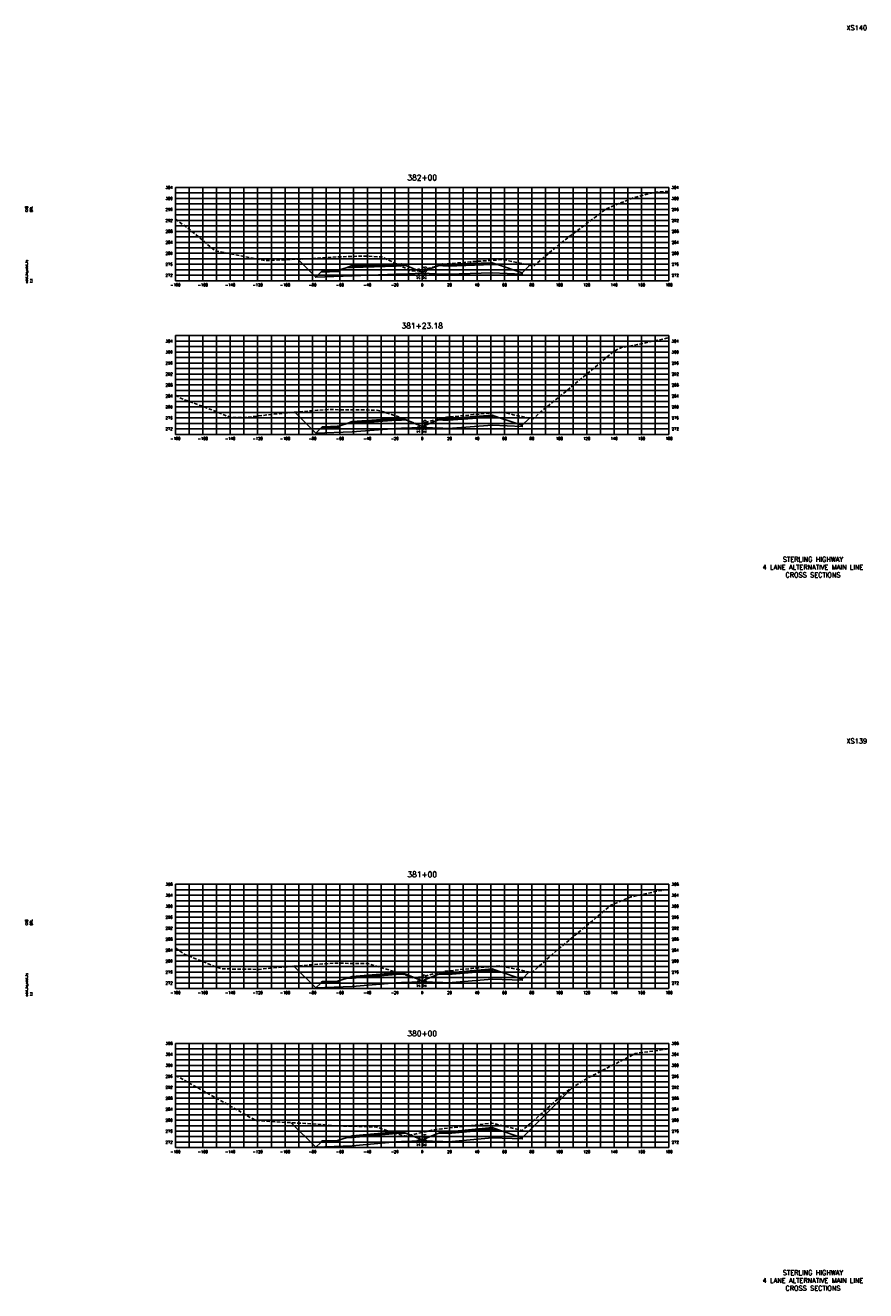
# Model space of a CAD drawing. Extents: x 37 to 9410, y 16 to 8218.
# Tile 88 of 110: x 5877 to 6490, y 5216 to 6138. Entities that reach past the tile are written whole.
import ezdxf
from ezdxf.enums import TextEntityAlignment as Align

# ---------------------------------------------------------------- set-up
doc = ezdxf.new("R2010")
doc.units = 0
doc.header["$LTSCALE"] = 20
doc.header["$MEASUREMENT"] = 0
doc.linetypes.add('HIDDEN_050%', pattern=[0.1875, 0.125, -0.0625])
for name, color, linetype in [('S-AT-TXT175', 6, 'Continuous'), ('S-AT-TXT80', 1, 'Continuous'), ('XDATUM', 3, 'Continuous'), ('XEG', 1, 'HIDDEN_050%'), ('XFG', 2, 'Continuous'), ('XGRID', 251, 'Continuous'), ('XGRIDT', 2, 'Continuous'), ('XREF-BORDER', 7, 'Continuous')]:
    doc.layers.add(name, color=color, linetype=linetype)
doc.styles.add('L100', font='simplex.shx', dxfattribs={"height": 2})
doc.styles.add('L175', font='ROMANSM.shx', dxfattribs={"height": 3.5})
doc.styles.add('L80', font='ROMANSM.shx', dxfattribs={"height": 1.6})

# ---------------------------------------------------------------- blocks, each defined once
blk = doc.blocks.new('03025_00_att1')
at = {"layer": 'S-AT-TXT175', "style": 'L175'}
for tag, p in [('NUM', (32.402, 20.822)), ('LINE1', (30.64, 1.444)), ('LINE2', (30.64, 1.161)), ('LINE3', (30.64, 0.877))]:
    blk.add_attdef(tag, text='', height=0.175, dxfattribs=at).set_placement(p, align=Align.CENTER)
at = {"layer": 'S-AT-TXT80', "style": 'L80'}
for tag, p in [('DESIGNED', (2.094, 14.201)), ('CHECKED', (2.265, 14.201)), ('DRAFTED', (2.436, 14.201)), ('PCTB', (2.094, 11.605)), ('PSCALE', (2.265, 11.605)), ('PVIEW', (2.436, 11.605))]:
    blk.add_attdef(tag, p, '', height=0.08, rotation=90, dxfattribs=at)

msp = doc.modelspace()

# ---------------------------------------------------------------- linework, layer by layer
at = {"layer": 'XDATUM', "flags": 128}
for points in [[(6075.37, 5967.69), (6088.46, 5954.6), (6115.05, 5955.67), (6147.05, 5956.72), (6151.05, 5956.88), (6166.05, 5957.48), (6181.05, 5956.88), (6185.05, 5956.72), (6217.05, 5957.77), (6239.05, 5956.89), (6239.05, 5957.77), (6244.6, 5963.32)], [(6073.22, 5856.12), (6088.46, 5840.88), (6115.05, 5841.94), (6147.05, 5844.27), (6151.05, 5844.43), (6166.05, 5845.03), (6181.05, 5844.43), (6185.05, 5844.27), (6217.05, 5846.6), (6239.05, 5845.72), (6239.05, 5846.6), (6244.3, 5851.86)], [(6072.55, 5452.33), (6088.46, 5436.42), (6115.05, 5437.49), (6147.05, 5440.2), (6151.05, 5440.36), (6166.05, 5440.96), (6181.05, 5440.36), (6185.05, 5440.2), (6217.05, 5442.92), (6239.05, 5442.04), (6239.05, 5442.92), (6244.19, 5448.07)], [(6070.55, 5338.19), (6088.46, 5320.28), (6115.05, 5321.34), (6147.05, 5324.29), (6151.05, 5324.45), (6166.05, 5325.05), (6181.05, 5324.45), (6185.05, 5324.29), (6217.05, 5327.23), (6239.05, 5326.35), (6239.05, 5327.24), (6275.67, 5363.86)]]:
    msp.add_lwpolyline(points, dxfattribs=at)
at = {"layer": 'XEG', "flags": 128}
for points in [[(5986.05, 5997.02), (5996.14, 5989.58), (6015.28, 5973.7), (6050.12, 5966.95), (6050.93, 5966.72), (6052.5, 5966.75), (6086.58, 5968.15), (6104.09, 5969.36), (6122.23, 5970.03), (6136.48, 5969.41), (6157.88, 5959.3), (6157.98, 5959.26), (6158.06, 5959.26), (6163.13, 5959.21), (6166.05, 5959.93), (6173.62, 5961.78), (6177.79, 5962.8), (6180.01, 5963.36), (6184.03, 5964.21), (6184.56, 5964.31), (6201.32, 5965.79), (6203.92, 5966.04), (6221.36, 5967.18), (6223.89, 5967.42), (6226.53, 5967.21), (6226.9, 5967.14), (6229.29, 5966.62), (6235.81, 5965.21), (6247.51, 5962.69), (6262.52, 5975.61), (6264.73, 5977.51), (6266.01, 5978.64), (6300.47, 6004.45), (6319.99, 6012.49), (6336.12, 6016.56), (6346.05, 6017.12)], [(5986.05, 5868.48), (5990.62, 5866.06), (6008.05, 5859.61), (6026.27, 5852.38), (6035.63, 5852.24), (6061.92, 5855.13), (6089.6, 5857.56), (6097.57, 5858.15), (6113.06, 5857.82), (6133.22, 5857.74), (6143.58, 5854.59), (6148.79, 5852.8), (6162.66, 5847.4), (6166.05, 5848.25), (6167.35, 5848.57), (6179.44, 5851.57), (6180.58, 5851.8), (6183.67, 5852.46), (6189.68, 5853.04), (6203.11, 5854.41), (6216.96, 5855.68), (6222.91, 5856.26), (6223.87, 5856.1), (6225.74, 5855.82), (6232.47, 5854.34), (6236.36, 5853.53), (6237.17, 5853.36), (6239.09, 5852.95), (6246.92, 5851.31), (6251.52, 5855.64), (6281.34, 5879.92), (6286.9, 5884.55), (6305.5, 5900.36), (6311.46, 5903.31), (6323.08, 5905.5), (6346.05, 5910.45)], [(5986.05, 5465.59), (5992.9, 5460.85), (6019.32, 5450.34), (6047.12, 5449.95), (6054.88, 5450.8), (6069.66, 5452.1), (6090.43, 5453.72), (6101.33, 5454.4), (6125.98, 5454.31), (6155.54, 5445.29), (6160.6, 5443.55), (6161.79, 5443.55), (6166.05, 5444.61), (6168.84, 5445.3), (6171.35, 5445.92), (6175.85, 5447.04), (6178.64, 5447.72), (6179.36, 5447.84), (6183.02, 5448.63), (6186.11, 5448.96), (6202.42, 5450.63), (6205.47, 5450.93), (6222.26, 5452.47), (6224.56, 5452.13), (6225.03, 5452.08), (6243.47, 5448.21), (6246.18, 5447.66), (6258.75, 5458.8), (6263.97, 5463.7), (6276.25, 5473.71), (6303.75, 5496.76), (6318.18, 5502.79), (6339.3, 5507.36), (6346.05, 5508.09)], [(5986.05, 5372.42), (5989.47, 5371.01), (5991.9, 5369.64), (5996.14, 5367.07), (6027.07, 5349.84), (6044.79, 5339.68), (6092.71, 5336.91), (6100.11, 5336.01), (6132.59, 5335.09), (6148.58, 5329.68), (6154.64, 5328.38), (6158.13, 5329.23), (6166.05, 5331.03), (6172.42, 5332.49), (6173.13, 5332.64), (6177.14, 5333.38), (6180.49, 5333.78), (6196.64, 5335.56), (6199.42, 5335.87), (6216.73, 5337.8), (6219.86, 5337.12), (6220.19, 5337.08), (6237.81, 5332.73), (6238.92, 5332.39), (6247.04, 5339.42), (6266.08, 5356.53), (6273.28, 5362.36), (6285.85, 5370.23), (6321.4, 5388.6), (6346.05, 5392.04)]]:
    msp.add_lwpolyline(points, dxfattribs=at)
at = {"layer": 'XFG', "flags": 128}
for points in [[(6088.46, 5954.6), (6088.46, 5954.6), (6075.37, 5967.69)], [(6166.05, 5958.22), (6154.1, 5963), (6151.05, 5962.88), (6147.05, 5962.72), (6115.05, 5961.67), (6110.48, 5961.48), (6105.05, 5959.67), (6105.05, 5958.67), (6092.01, 5958.15), (6088.46, 5954.6), (6115.05, 5955.67), (6147.05, 5956.72), (6151.05, 5956.88), (6166.05, 5957.48), (6166.05, 5958.22)], [(6105.05, 5959.67), (6104.05, 5959.63), (6104.05, 5959.29), (6094.05, 5958.89), (6094.05, 5959.23), (6093.05, 5959.19), (6092.01, 5958.15), (6105.05, 5958.67), (6105.05, 5959.67)], [(6104.05, 5959.63), (6094.05, 5959.23), (6094.05, 5958.89), (6104.05, 5959.29), (6104.05, 5959.63)], [(6151.05, 5963.22), (6147.05, 5963.06), (6115.05, 5962.01), (6115.05, 5963.01), (6110.48, 5961.48), (6115.05, 5961.67), (6147.05, 5962.72), (6151.05, 5962.88), (6154.1, 5963), (6151.05, 5964.22), (6151.05, 5963.22)], [(6151.05, 5964.22), (6147.05, 5964.06), (6115.05, 5963.01), (6115.05, 5962.67), (6147.05, 5963.72), (6151.05, 5963.88), (6151.05, 5964.22)], [(6151.05, 5963.88), (6147.05, 5963.72), (6115.05, 5962.67), (6115.05, 5962.01), (6147.05, 5963.06), (6151.05, 5963.22), (6151.05, 5963.88)], [(6166.05, 5958.22), (6178, 5963), (6181.05, 5962.88), (6185.05, 5962.72), (6217.05, 5963.77), (6221.62, 5963.58), (6239.05, 5957.77), (6239.05, 5956.89), (6217.05, 5957.77), (6185.05, 5956.72), (6181.05, 5956.88), (6166.05, 5957.48)], [(6181.05, 5964.22), (6178, 5963), (6181.05, 5962.88), (6185.05, 5962.72), (6217.05, 5963.77), (6221.62, 5963.58), (6217.05, 5965.11), (6217.05, 5964.11), (6185.05, 5963.06), (6181.05, 5963.22), (6181.05, 5964.22)], [(6181.05, 5964.22), (6181.05, 5963.88), (6185.05, 5963.72), (6217.05, 5964.77), (6217.05, 5965.11), (6185.05, 5964.06), (6181.05, 5964.22)], [(6181.05, 5963.88), (6181.05, 5963.22), (6185.05, 5963.06), (6217.05, 5964.11), (6217.05, 5964.77), (6185.05, 5963.72), (6181.05, 5963.88)], [(6239.05, 5957.77), (6239.05, 5957.77), (6244.6, 5963.32)], [(6088.46, 5840.88), (6088.46, 5840.88), (6073.22, 5856.12)], [(6166.05, 5845.77), (6154.1, 5850.55), (6151.05, 5850.43), (6147.05, 5850.27), (6115.05, 5847.94), (6110.48, 5847.76), (6105.05, 5845.95), (6105.05, 5844.95), (6092.01, 5844.42), (6088.46, 5840.88), (6115.05, 5841.94), (6147.05, 5844.27), (6151.05, 5844.43), (6166.05, 5845.03), (6166.05, 5845.77)], [(6151.05, 5850.77), (6147.05, 5850.61), (6115.05, 5848.28), (6115.05, 5849.28), (6110.48, 5847.76), (6115.05, 5847.94), (6147.05, 5850.27), (6151.05, 5850.43), (6154.1, 5850.55), (6151.05, 5851.77), (6151.05, 5850.77)], [(6151.05, 5851.77), (6147.05, 5851.61), (6115.05, 5849.28), (6115.05, 5848.94), (6147.05, 5851.27), (6151.05, 5851.43), (6151.05, 5851.77)], [(6151.05, 5851.43), (6147.05, 5851.27), (6115.05, 5848.94), (6115.05, 5848.28), (6147.05, 5850.61), (6151.05, 5850.77), (6151.05, 5851.43)], [(6166.05, 5845.77), (6178, 5850.55), (6181.05, 5850.43), (6185.05, 5850.27), (6217.05, 5852.6), (6221.62, 5852.41), (6239.05, 5846.6), (6239.05, 5845.72), (6217.05, 5846.6), (6185.05, 5844.27), (6181.05, 5844.43), (6166.05, 5845.03)], [(6181.05, 5851.77), (6178, 5850.55), (6181.05, 5850.43), (6185.05, 5850.27), (6217.05, 5852.6), (6221.62, 5852.41), (6217.05, 5853.94), (6217.05, 5852.94), (6185.05, 5850.61), (6181.05, 5850.77), (6181.05, 5851.77)], [(6181.05, 5851.77), (6181.05, 5851.43), (6185.05, 5851.27), (6217.05, 5853.6), (6217.05, 5853.94), (6185.05, 5851.61), (6181.05, 5851.77)], [(6181.05, 5851.43), (6181.05, 5850.77), (6185.05, 5850.61), (6217.05, 5852.94), (6217.05, 5853.6), (6185.05, 5851.27), (6181.05, 5851.43)], [(6239.05, 5846.6), (6239.05, 5846.6), (6244.3, 5851.86)], [(6105.05, 5845.95), (6104.05, 5845.91), (6104.05, 5845.57), (6094.05, 5845.17), (6094.05, 5845.51), (6093.05, 5845.47), (6092.01, 5844.42), (6105.05, 5844.95), (6105.05, 5845.95)], [(6104.05, 5845.91), (6094.05, 5845.51), (6094.05, 5845.17), (6104.05, 5845.57), (6104.05, 5845.91)], [(6088.46, 5436.42), (6088.46, 5436.42), (6072.55, 5452.33)], [(6166.05, 5441.7), (6154.1, 5446.48), (6151.05, 5446.36), (6147.05, 5446.2), (6115.05, 5443.49), (6110.48, 5443.31), (6105.05, 5441.49), (6105.05, 5440.49), (6092.01, 5439.97), (6088.46, 5436.42), (6115.05, 5437.49), (6147.05, 5440.2), (6151.05, 5440.36), (6166.05, 5440.96), (6166.05, 5441.7)], [(6151.05, 5446.7), (6147.05, 5446.54), (6115.05, 5443.83), (6115.05, 5444.83), (6110.48, 5443.31), (6115.05, 5443.49), (6147.05, 5446.2), (6151.05, 5446.36), (6154.1, 5446.48), (6151.05, 5447.7), (6151.05, 5446.7)], [(6151.05, 5447.7), (6147.05, 5447.54), (6115.05, 5444.83), (6115.05, 5444.49), (6147.05, 5447.2), (6151.05, 5447.36), (6151.05, 5447.7)], [(6151.05, 5447.36), (6147.05, 5447.2), (6115.05, 5444.49), (6115.05, 5443.83), (6147.05, 5446.54), (6151.05, 5446.7), (6151.05, 5447.36)], [(6166.05, 5441.7), (6178, 5446.48), (6181.05, 5446.36), (6185.05, 5446.2), (6217.05, 5448.92), (6221.62, 5448.73), (6239.05, 5442.92), (6239.05, 5442.04), (6217.05, 5442.92), (6185.05, 5440.2), (6181.05, 5440.36), (6166.05, 5440.96)], [(6181.05, 5447.7), (6178, 5446.48), (6181.05, 5446.36), (6185.05, 5446.2), (6217.05, 5448.92), (6221.62, 5448.73), (6217.05, 5450.26), (6217.05, 5449.26), (6185.05, 5446.54), (6181.05, 5446.7), (6181.05, 5447.7)], [(6181.05, 5447.7), (6181.05, 5447.36), (6185.05, 5447.2), (6217.05, 5449.92), (6217.05, 5450.26), (6185.05, 5447.54), (6181.05, 5447.7)], [(6181.05, 5447.36), (6181.05, 5446.7), (6185.05, 5446.54), (6217.05, 5449.26), (6217.05, 5449.92), (6185.05, 5447.2), (6181.05, 5447.36)], [(6239.05, 5442.92), (6239.05, 5442.92), (6244.19, 5448.07)], [(6105.05, 5441.49), (6104.05, 5441.45), (6104.05, 5441.11), (6094.05, 5440.71), (6094.05, 5441.05), (6093.05, 5441.01), (6092.01, 5439.97), (6105.05, 5440.49), (6105.05, 5441.49)], [(6104.05, 5441.45), (6094.05, 5441.05), (6094.05, 5440.71), (6104.05, 5441.11), (6104.05, 5441.45)], [(6239.05, 5327.24), (6239.05, 5327.24), (6275.67, 5363.86)], [(6088.46, 5320.28), (6088.46, 5320.28), (6070.55, 5338.19)], [(6166.05, 5325.79), (6178, 5330.57), (6181.05, 5330.45), (6185.05, 5330.29), (6217.05, 5333.23), (6221.62, 5333.05), (6239.05, 5327.24), (6239.05, 5326.35), (6217.05, 5327.23), (6185.05, 5324.29), (6181.05, 5324.45), (6166.05, 5325.05)], [(6181.05, 5331.79), (6178, 5330.57), (6181.05, 5330.45), (6185.05, 5330.29), (6217.05, 5333.23), (6221.62, 5333.05), (6217.05, 5334.57), (6217.05, 5333.57), (6185.05, 5330.63), (6181.05, 5330.79), (6181.05, 5331.79)], [(6181.05, 5331.79), (6181.05, 5331.45), (6185.05, 5331.29), (6217.05, 5334.23), (6217.05, 5334.57), (6185.05, 5331.63), (6181.05, 5331.79)], [(6181.05, 5331.45), (6181.05, 5330.79), (6185.05, 5330.63), (6217.05, 5333.57), (6217.05, 5334.23), (6185.05, 5331.29), (6181.05, 5331.45)], [(6166.05, 5325.79), (6154.1, 5330.57), (6151.05, 5330.45), (6147.05, 5330.29), (6115.05, 5327.34), (6110.48, 5327.16), (6105.05, 5325.35), (6105.05, 5324.35), (6092.01, 5323.83), (6088.46, 5320.28), (6115.05, 5321.34), (6147.05, 5324.29), (6151.05, 5324.45), (6166.05, 5325.05), (6166.05, 5325.79)], [(6105.05, 5325.35), (6104.05, 5325.31), (6104.05, 5324.97), (6094.05, 5324.57), (6094.05, 5324.91), (6093.05, 5324.87), (6092.01, 5323.83), (6105.05, 5324.35), (6105.05, 5325.35)], [(6104.05, 5325.31), (6094.05, 5324.91), (6094.05, 5324.57), (6104.05, 5324.97), (6104.05, 5325.31)], [(6151.05, 5330.79), (6147.05, 5330.63), (6115.05, 5327.68), (6115.05, 5328.68), (6110.48, 5327.16), (6115.05, 5327.34), (6147.05, 5330.29), (6151.05, 5330.45), (6154.1, 5330.57), (6151.05, 5331.79), (6151.05, 5330.79)], [(6151.05, 5331.79), (6147.05, 5331.63), (6115.05, 5328.68), (6115.05, 5328.34), (6147.05, 5331.29), (6151.05, 5331.45), (6151.05, 5331.79)], [(6151.05, 5331.45), (6147.05, 5331.29), (6115.05, 5328.34), (6115.05, 5327.68), (6147.05, 5330.63), (6151.05, 5330.79), (6151.05, 5331.45)]]:
    msp.add_lwpolyline(points, dxfattribs=at)
at = {"layer": 'XGRID'}
for p, q in [((5986.05, 5952), (5986.05, 6020)), ((5986.05, 6020), (6346.05, 6020)), ((5986.05, 6016), (6346.05, 6016)), ((5996.05, 5952), (5996.05, 6020)), ((6006.05, 5952), (6006.05, 6020)), ((6016.05, 5952), (6016.05, 6020)), ((6026.05, 5952), (6026.05, 6020)), ((6036.05, 5952), (6036.05, 6020)), ((6046.05, 5952), (6046.05, 6020)), ((6056.05, 5952), (6056.05, 6020)), ((6066.05, 5952), (6066.05, 6020)), ((6076.05, 5952), (6076.05, 6020)), ((6086.05, 5952), (6086.05, 6020)), ((6096.05, 5952), (6096.05, 6020)), ((6106.05, 5952), (6106.05, 6020)), ((6116.05, 5952), (6116.05, 6020)), ((6126.05, 5952), (6126.05, 6020)), ((6136.05, 5952), (6136.05, 6020)), ((6146.05, 5952), (6146.05, 6020)), ((6156.05, 5952), (6156.05, 6020)), ((6166.05, 5952), (6166.05, 6020)), ((6176.05, 5952), (6176.05, 6020)), ((6186.05, 5952), (6186.05, 6020)), ((6196.05, 5952), (6196.05, 6020)), ((6206.05, 5952), (6206.05, 6020)), ((6216.05, 5952), (6216.05, 6020)), ((6226.05, 5952), (6226.05, 6020)), ((6236.05, 5952), (6236.05, 6020)), ((6246.05, 5952), (6246.05, 6020)), ((6256.05, 5952), (6256.05, 6020)), ((6266.05, 5952), (6266.05, 6020)), ((6276.05, 5952), (6276.05, 6020)), ((6286.05, 5952), (6286.05, 6020)), ((6296.05, 5952), (6296.05, 6020)), ((6306.05, 5952), (6306.05, 6020)), ((6316.05, 5952), (6316.05, 6020)), ((6326.05, 5952), (6326.05, 6020)), ((6336.05, 5952), (6336.05, 6020)), ((6346.05, 5952), (6346.05, 6020)), ((5986.05, 6012), (6346.05, 6012)), ((5986.05, 6008), (6346.05, 6008)), ((5986.05, 6004), (6346.05, 6004)), ((5986.05, 6000), (6346.05, 6000)), ((5986.05, 5996), (6346.05, 5996)), ((5986.05, 5992), (6346.05, 5992)), ((5986.05, 5988), (6346.05, 5988)), ((5986.05, 5984), (6346.05, 5984)), ((5986.05, 5980), (6346.05, 5980)), ((5986.05, 5976), (6346.05, 5976)), ((5986.05, 5972), (6346.05, 5972)), ((5986.05, 5968), (6346.05, 5968)), ((5986.05, 5964), (6346.05, 5964)), ((5986.05, 5960), (6346.05, 5960)), ((5986.05, 5956), (6346.05, 5956)), ((5986.05, 5952), (6346.05, 5952)), ((5986.05, 5840), (5986.05, 5912)), ((5986.05, 5912), (6346.05, 5912)), ((5986.05, 5908), (6346.05, 5908)), ((5996.05, 5840), (5996.05, 5912)), ((6006.05, 5840), (6006.05, 5912)), ((6016.05, 5840), (6016.05, 5912)), ((6026.05, 5840), (6026.05, 5912)), ((6036.05, 5840), (6036.05, 5912)), ((6046.05, 5840), (6046.05, 5912)), ((6056.05, 5840), (6056.05, 5912)), ((6066.05, 5840), (6066.05, 5912)), ((6076.05, 5840), (6076.05, 5912)), ((6086.05, 5840), (6086.05, 5912)), ((6096.05, 5840), (6096.05, 5912)), ((6106.05, 5840), (6106.05, 5912)), ((6116.05, 5840), (6116.05, 5912)), ((6126.05, 5840), (6126.05, 5912)), ((6136.05, 5840), (6136.05, 5912)), ((6146.05, 5840), (6146.05, 5912)), ((6156.05, 5840), (6156.05, 5912)), ((6166.05, 5840), (6166.05, 5912)), ((6176.05, 5840), (6176.05, 5912)), ((6186.05, 5840), (6186.05, 5912)), ((6196.05, 5840), (6196.05, 5912)), ((6206.05, 5840), (6206.05, 5912)), ((6216.05, 5840), (6216.05, 5912)), ((6226.05, 5840), (6226.05, 5912)), ((6236.05, 5840), (6236.05, 5912)), ((6246.05, 5840), (6246.05, 5912)), ((6256.05, 5840), (6256.05, 5912)), ((6266.05, 5840), (6266.05, 5912)), ((6276.05, 5840), (6276.05, 5912)), ((6286.05, 5840), (6286.05, 5912)), ((6296.05, 5840), (6296.05, 5912)), ((6306.05, 5840), (6306.05, 5912)), ((6316.05, 5840), (6316.05, 5912)), ((6326.05, 5840), (6326.05, 5912)), ((6336.05, 5840), (6336.05, 5912)), ((6346.05, 5840), (6346.05, 5912)), ((5986.05, 5904), (6346.05, 5904)), ((5986.05, 5900), (6346.05, 5900)), ((5986.05, 5896), (6346.05, 5896)), ((5986.05, 5892), (6346.05, 5892)), ((5986.05, 5888), (6346.05, 5888)), ((5986.05, 5884), (6346.05, 5884)), ((5986.05, 5880), (6346.05, 5880)), ((5986.05, 5876), (6346.05, 5876)), ((5986.05, 5872), (6346.05, 5872)), ((5986.05, 5868), (6346.05, 5868)), ((5986.05, 5864), (6346.05, 5864)), ((5986.05, 5860), (6346.05, 5860)), ((5986.05, 5856), (6346.05, 5856)), ((5986.05, 5852), (6346.05, 5852)), ((5986.05, 5848), (6346.05, 5848)), ((5986.05, 5844), (6346.05, 5844)), ((5986.05, 5840), (6346.05, 5840)), ((5986.05, 5436), (5986.05, 5512)), ((5986.05, 5512), (6346.05, 5512)), ((5986.05, 5508), (6346.05, 5508)), ((5996.05, 5436), (5996.05, 5512)), ((6006.05, 5436), (6006.05, 5512)), ((6016.05, 5436), (6016.05, 5512)), ((6026.05, 5436), (6026.05, 5512)), ((6036.05, 5436), (6036.05, 5512)), ((6046.05, 5436), (6046.05, 5512)), ((6056.05, 5436), (6056.05, 5512)), ((6066.05, 5436), (6066.05, 5512)), ((6076.05, 5436), (6076.05, 5512)), ((6086.05, 5436), (6086.05, 5512)), ((6096.05, 5436), (6096.05, 5512)), ((6106.05, 5436), (6106.05, 5512)), ((6116.05, 5436), (6116.05, 5512)), ((6126.05, 5436), (6126.05, 5512)), ((6136.05, 5436), (6136.05, 5512)), ((6146.05, 5436), (6146.05, 5512)), ((6156.05, 5436), (6156.05, 5512)), ((6166.05, 5436), (6166.05, 5512)), ((6176.05, 5436), (6176.05, 5512)), ((6186.05, 5436), (6186.05, 5512)), ((6196.05, 5436), (6196.05, 5512)), ((6206.05, 5436), (6206.05, 5512)), ((6216.05, 5436), (6216.05, 5512)), ((6226.05, 5436), (6226.05, 5512)), ((6236.05, 5436), (6236.05, 5512)), ((6246.05, 5436), (6246.05, 5512)), ((6256.05, 5436), (6256.05, 5512)), ((6266.05, 5436), (6266.05, 5512)), ((6276.05, 5436), (6276.05, 5512)), ((6286.05, 5436), (6286.05, 5512)), ((6296.05, 5436), (6296.05, 5512)), ((6306.05, 5436), (6306.05, 5512)), ((6316.05, 5436), (6316.05, 5512)), ((6326.05, 5436), (6326.05, 5512)), ((6336.05, 5436), (6336.05, 5512)), ((6346.05, 5436), (6346.05, 5512)), ((5986.05, 5504), (6346.05, 5504)), ((5986.05, 5500), (6346.05, 5500)), ((5986.05, 5496), (6346.05, 5496)), ((5986.05, 5492), (6346.05, 5492)), ((5986.05, 5488), (6346.05, 5488)), ((5986.05, 5484), (6346.05, 5484)), ((5986.05, 5480), (6346.05, 5480)), ((5986.05, 5476), (6346.05, 5476)), ((5986.05, 5472), (6346.05, 5472)), ((5986.05, 5468), (6346.05, 5468)), ((5986.05, 5464), (6346.05, 5464)), ((5986.05, 5460), (6346.05, 5460)), ((5986.05, 5456), (6346.05, 5456)), ((5986.05, 5452), (6346.05, 5452)), ((5986.05, 5448), (6346.05, 5448)), ((5986.05, 5444), (6346.05, 5444)), ((5986.05, 5440), (6346.05, 5440)), ((5986.05, 5436), (6346.05, 5436)), ((5986.05, 5320), (5986.05, 5396)), ((5986.05, 5396), (6346.05, 5396)), ((5986.05, 5392), (6346.05, 5392)), ((5986.05, 5388), (6346.05, 5388)), ((5996.05, 5320), (5996.05, 5396)), ((6006.05, 5320), (6006.05, 5396)), ((6016.05, 5320), (6016.05, 5396)), ((6026.05, 5320), (6026.05, 5396)), ((6036.05, 5320), (6036.05, 5396)), ((6046.05, 5320), (6046.05, 5396)), ((6056.05, 5320), (6056.05, 5396)), ((6066.05, 5320), (6066.05, 5396)), ((6076.05, 5320), (6076.05, 5396)), ((6086.05, 5320), (6086.05, 5396)), ((6096.05, 5320), (6096.05, 5396)), ((6106.05, 5320), (6106.05, 5396)), ((6116.05, 5320), (6116.05, 5396)), ((6126.05, 5320), (6126.05, 5396)), ((6136.05, 5320), (6136.05, 5396)), ((6146.05, 5320), (6146.05, 5396)), ((6156.05, 5320), (6156.05, 5396)), ((6166.05, 5320), (6166.05, 5396)), ((6176.05, 5320), (6176.05, 5396)), ((6186.05, 5320), (6186.05, 5396)), ((6196.05, 5320), (6196.05, 5396)), ((6206.05, 5320), (6206.05, 5396)), ((6216.05, 5320), (6216.05, 5396)), ((6226.05, 5320), (6226.05, 5396)), ((6236.05, 5320), (6236.05, 5396)), ((6246.05, 5320), (6246.05, 5396)), ((6256.05, 5320), (6256.05, 5396)), ((6266.05, 5320), (6266.05, 5396)), ((6276.05, 5320), (6276.05, 5396)), ((6286.05, 5320), (6286.05, 5396)), ((6296.05, 5320), (6296.05, 5396)), ((6306.05, 5320), (6306.05, 5396)), ((6316.05, 5320), (6316.05, 5396)), ((6326.05, 5320), (6326.05, 5396)), ((6336.05, 5320), (6336.05, 5396)), ((6346.05, 5320), (6346.05, 5396)), ((5986.05, 5384), (6346.05, 5384)), ((5986.05, 5380), (6346.05, 5380)), ((5986.05, 5376), (6346.05, 5376)), ((5986.05, 5372), (6346.05, 5372)), ((5986.05, 5368), (6346.05, 5368)), ((5986.05, 5364), (6346.05, 5364)), ((5986.05, 5360), (6346.05, 5360)), ((5986.05, 5356), (6346.05, 5356)), ((5986.05, 5352), (6346.05, 5352)), ((5986.05, 5348), (6346.05, 5348)), ((5986.05, 5344), (6346.05, 5344)), ((5986.05, 5340), (6346.05, 5340)), ((5986.05, 5336), (6346.05, 5336)), ((5986.05, 5332), (6346.05, 5332)), ((5986.05, 5328), (6346.05, 5328)), ((5986.05, 5324), (6346.05, 5324)), ((5986.05, 5320), (6346.05, 5320))]:
    msp.add_line(p, q, dxfattribs=at)

# ---------------------------------------------------------------- block references
at = {"layer": 'XREF-BORDER'}
ref = msp.add_blockref('03025_00_att1', (5836.45, 5718.23), dxfattribs=dict(at, xscale=20, yscale=20, zscale=20))
ref.add_attrib('LINE1', 'STERLING HIGHWAY', dxfattribs={"layer": 'S-AT-TXT175', "height": 3.5, "style": 'L175'}).set_placement((6451.07, 5747.1), align=Align.CENTER)
ref.add_attrib('LINE2', '4 LANE ALTERNATIVE MAIN LINE', dxfattribs={"layer": 'S-AT-TXT175', "height": 3.5, "style": 'L175'}).set_placement((6451.07, 5741.44), align=Align.CENTER)
ref.add_attrib('LINE3', 'CROSS SECTIONS', dxfattribs={"layer": 'S-AT-TXT175', "height": 3.5, "style": 'L175'}).set_placement((6451.07, 5735.77), align=Align.CENTER)
ref.add_attrib('NUM', 'XS140', dxfattribs={"layer": 'S-AT-TXT175', "height": 3.5, "style": 'L175'}).set_placement((6483, 6134.66), align=Align.CENTER)
ref.add_attrib('DESIGNED', 'CAB', (5878.34, 6002.25), dxfattribs={"layer": 'S-AT-TXT80', "height": 1.6, "rotation": 90, "style": 'L80'})
ref.add_attrib('CHECKED', 'DRL', (5881.75, 6002.25), dxfattribs={"layer": 'S-AT-TXT80', "height": 1.6, "rotation": 90, "style": 'L80'})
ref.add_attrib('PCTB', 'adot_hs,adot_fs', (5878.34, 5950.32), dxfattribs={"layer": 'S-AT-TXT80', "height": 1.6, "rotation": 90, "style": 'L80'})
ref.add_attrib('PSCALE', '1:1', (5881.75, 5950.32), dxfattribs={"layer": 'S-AT-TXT80', "height": 1.6, "rotation": 90, "style": 'L80'})
ref = msp.add_blockref('03025_00_att1', (5836.45, 5198.23), dxfattribs=dict(at, xscale=20, yscale=20, zscale=20))
ref.add_attrib('LINE1', 'STERLING HIGHWAY', dxfattribs={"layer": 'S-AT-TXT175', "height": 3.5, "style": 'L175'}).set_placement((6451.07, 5227.1), align=Align.CENTER)
ref.add_attrib('LINE2', '4 LANE ALTERNATIVE MAIN LINE', dxfattribs={"layer": 'S-AT-TXT175', "height": 3.5, "style": 'L175'}).set_placement((6451.07, 5221.44), align=Align.CENTER)
ref.add_attrib('LINE3', 'CROSS SECTIONS', dxfattribs={"layer": 'S-AT-TXT175', "height": 3.5, "style": 'L175'}).set_placement((6451.07, 5215.77), align=Align.CENTER)
ref.add_attrib('NUM', 'XS139', dxfattribs={"layer": 'S-AT-TXT175', "height": 3.5, "style": 'L175'}).set_placement((6483, 5614.66), align=Align.CENTER)
ref.add_attrib('DESIGNED', 'CAB', (5878.34, 5482.25), dxfattribs={"layer": 'S-AT-TXT80', "height": 1.6, "rotation": 90, "style": 'L80'})
ref.add_attrib('CHECKED', 'DRL', (5881.75, 5482.25), dxfattribs={"layer": 'S-AT-TXT80', "height": 1.6, "rotation": 90, "style": 'L80'})
ref.add_attrib('PCTB', 'adot_hs,adot_fs', (5878.34, 5430.32), dxfattribs={"layer": 'S-AT-TXT80', "height": 1.6, "rotation": 90, "style": 'L80'})
ref.add_attrib('PSCALE', '1:1', (5881.75, 5430.32), dxfattribs={"layer": 'S-AT-TXT80', "height": 1.6, "rotation": 90, "style": 'L80'})

# ---------------------------------------------------------------- texts
at = {"layer": 'XGRIDT', "style": 'L100'}
for s, p in [('382+00', (6166.05, 6024)), ('381+23.18', (6166.05, 5916)), ('381+00', (6166.05, 5516)), ('380+00', (6166.05, 5400))]:
    msp.add_text(s, height=4, dxfattribs=at).set_placement(p, align=Align.BOTTOM_CENTER)
for s, p in [('304', (5984.05, 6020)), ('300', (5984.05, 6012)), ('296', (5984.05, 6004)), ('292', (5984.05, 5996)), ('288', (5984.05, 5988)), ('284', (5984.05, 5980)), ('280', (5984.05, 5972)), ('276', (5984.05, 5964)), ('272', (5984.05, 5956)), ('304', (5984.05, 5908)), ('300', (5984.05, 5900)), ('296', (5984.05, 5892)), ('292', (5984.05, 5884)), ('288', (5984.05, 5876)), ('284', (5984.05, 5868)), ('280', (5984.05, 5860)), ('276', (5984.05, 5852)), ('272', (5984.05, 5844)), ('308', (5984.05, 5512)), ('304', (5984.05, 5504)), ('300', (5984.05, 5496)), ('296', (5984.05, 5488)), ('292', (5984.05, 5480)), ('288', (5984.05, 5472)), ('284', (5984.05, 5464)), ('280', (5984.05, 5456)), ('276', (5984.05, 5448)), ('272', (5984.05, 5440)), ('308', (5984.05, 5396)), ('304', (5984.05, 5388)), ('300', (5984.05, 5380)), ('296', (5984.05, 5372)), ('292', (5984.05, 5364)), ('288', (5984.05, 5356)), ('284', (5984.05, 5348)), ('280', (5984.05, 5340)), ('276', (5984.05, 5332)), ('272', (5984.05, 5324))]:
    msp.add_text(s, height=2, dxfattribs=at).set_placement(p, align=Align.MIDDLE_RIGHT)
for s, p in [('304', (6348.05, 6020)), ('300', (6348.05, 6012)), ('296', (6348.05, 6004)), ('292', (6348.05, 5996)), ('288', (6348.05, 5988)), ('284', (6348.05, 5980)), ('280', (6348.05, 5972)), ('276', (6348.05, 5964)), ('272', (6348.05, 5956)), ('304', (6348.05, 5908)), ('300', (6348.05, 5900)), ('296', (6348.05, 5892)), ('292', (6348.05, 5884)), ('288', (6348.05, 5876)), ('284', (6348.05, 5868)), ('280', (6348.05, 5860)), ('276', (6348.05, 5852)), ('272', (6348.05, 5844)), ('308', (6348.05, 5512)), ('304', (6348.05, 5504)), ('300', (6348.05, 5496)), ('296', (6348.05, 5488)), ('292', (6348.05, 5480)), ('288', (6348.05, 5472)), ('284', (6348.05, 5464)), ('280', (6348.05, 5456)), ('276', (6348.05, 5448)), ('272', (6348.05, 5440)), ('308', (6348.05, 5396)), ('304', (6348.05, 5388)), ('300', (6348.05, 5380)), ('296', (6348.05, 5372)), ('292', (6348.05, 5364)), ('288', (6348.05, 5356)), ('284', (6348.05, 5348)), ('280', (6348.05, 5340)), ('276', (6348.05, 5332)), ('272', (6348.05, 5324))]:
    msp.add_text(s, height=2, dxfattribs=at).set_placement(p, align=Align.MIDDLE_LEFT)
for s, p in [('274.0', (6165.05, 5953)), ('274.1', (6165.05, 5841)), ('274.3', (6165.05, 5437)), ('275.5', (6165.05, 5321))]:
    msp.add_text(s, height=2, rotation=90, dxfattribs=at).set_placement(p, align=Align.BOTTOM_LEFT)
for s, p in [('276.03', (6167.05, 5953)), ('275.80', (6167.05, 5841)), ('275.77', (6167.05, 5437)), ('275.81', (6167.05, 5321))]:
    msp.add_text(s, height=2, rotation=90, dxfattribs=at).set_placement(p, align=Align.TOP_LEFT)
for s, p in [('-180', (5986.05, 5950)), ('-160', (6006.05, 5950)), ('-140', (6026.05, 5950)), ('-120', (6046.05, 5950)), ('-100', (6066.05, 5950)), ('-80', (6086.05, 5950)), ('-60', (6106.05, 5950)), ('-40', (6126.05, 5950)), ('-20', (6146.05, 5950)), ('0', (6166.05, 5950)), ('20', (6186.05, 5950)), ('40', (6206.05, 5950)), ('60', (6226.05, 5950)), ('80', (6246.05, 5950)), ('100', (6266.05, 5950)), ('120', (6286.05, 5950)), ('140', (6306.05, 5950)), ('160', (6326.05, 5950)), ('180', (6346.05, 5950)), ('-180', (5986.05, 5838)), ('-160', (6006.05, 5838)), ('-140', (6026.05, 5838)), ('-120', (6046.05, 5838)), ('-100', (6066.05, 5838)), ('-80', (6086.05, 5838)), ('-60', (6106.05, 5838)), ('-40', (6126.05, 5838)), ('-20', (6146.05, 5838)), ('0', (6166.05, 5838)), ('20', (6186.05, 5838)), ('40', (6206.05, 5838)), ('60', (6226.05, 5838)), ('80', (6246.05, 5838)), ('100', (6266.05, 5838)), ('120', (6286.05, 5838)), ('140', (6306.05, 5838)), ('160', (6326.05, 5838)), ('180', (6346.05, 5838)), ('-180', (5986.05, 5434)), ('-160', (6006.05, 5434)), ('-140', (6026.05, 5434)), ('-120', (6046.05, 5434)), ('-100', (6066.05, 5434)), ('-80', (6086.05, 5434)), ('-60', (6106.05, 5434)), ('-40', (6126.05, 5434)), ('-20', (6146.05, 5434)), ('0', (6166.05, 5434)), ('20', (6186.05, 5434)), ('40', (6206.05, 5434)), ('60', (6226.05, 5434)), ('80', (6246.05, 5434)), ('100', (6266.05, 5434)), ('120', (6286.05, 5434)), ('140', (6306.05, 5434)), ('160', (6326.05, 5434)), ('180', (6346.05, 5434)), ('-180', (5986.05, 5318)), ('-160', (6006.05, 5318)), ('-140', (6026.05, 5318)), ('-120', (6046.05, 5318)), ('-100', (6066.05, 5318)), ('-80', (6086.05, 5318)), ('-60', (6106.05, 5318)), ('-40', (6126.05, 5318)), ('-20', (6146.05, 5318)), ('0', (6166.05, 5318)), ('20', (6186.05, 5318)), ('40', (6206.05, 5318)), ('60', (6226.05, 5318)), ('80', (6246.05, 5318)), ('100', (6266.05, 5318)), ('120', (6286.05, 5318)), ('140', (6306.05, 5318)), ('160', (6326.05, 5318)), ('180', (6346.05, 5318))]:
    msp.add_text(s, height=2, dxfattribs=at).set_placement(p, align=Align.TOP_CENTER)

doc.saveas('drawing.dxf')
